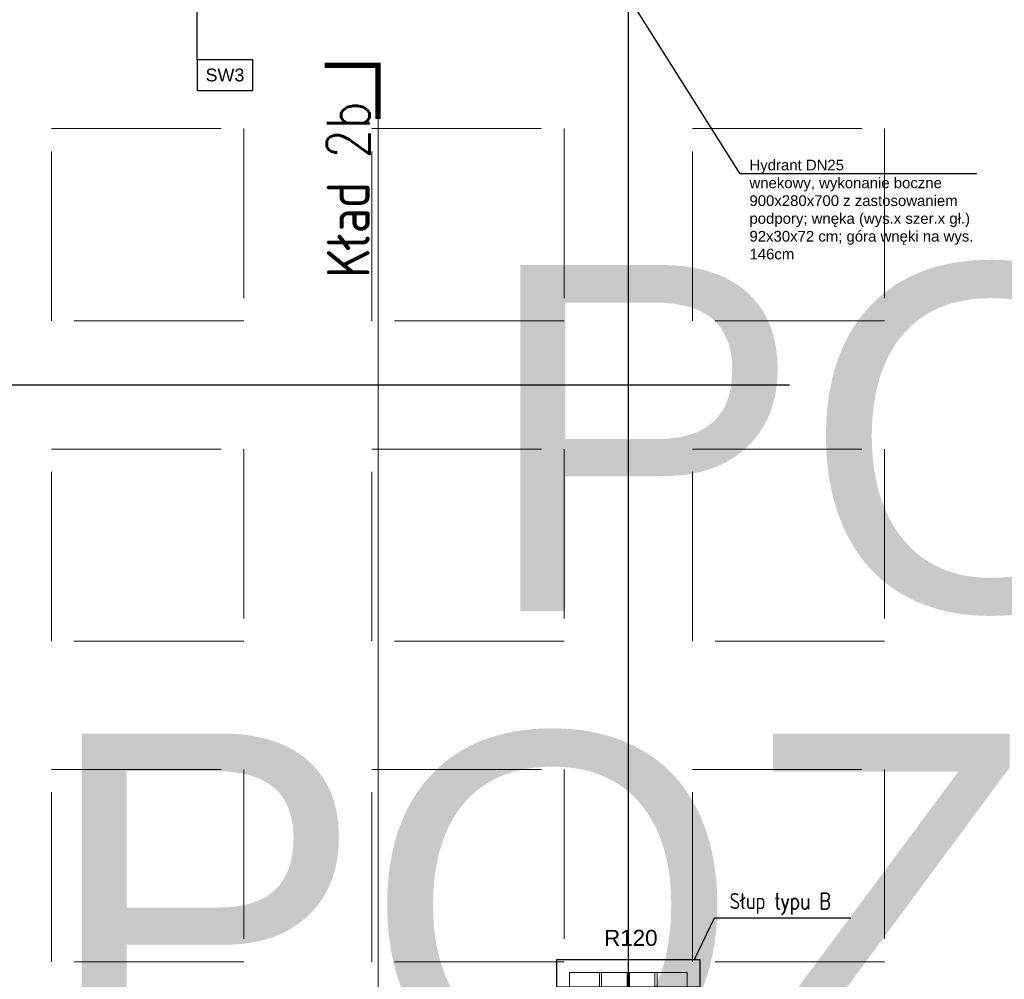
# Model space of a CAD drawing. Header units: centimetres. Extents: x -228435 to 56419, y -89367 to 477256.
# Tile 38 of 53: x -52237 to -43020, y 65435 to 74420. Entities that reach past the tile are written whole.
import ezdxf

# ---------------------------------------------------------------- set-up
doc = ezdxf.new("R2010")
doc.units = ezdxf.units.CM
doc.header["$LTSCALE"] = 50
for name, pattern in [('Kondygnacja -1$0$HIDDEN2', [4.7625, 3.175, -1.5875]), ('Obudowy i okł. słupów$0$HIDDEN', [9.525, 6.35, -3.175]), ('Osie rzutów$0$DASHDOT2', [12.7, 6.35, -3.175, 0, -3.175]), ('SU Lampy kwadratowe  -1$0$HIDDENX2', [19.05, 12.7, -6.35])]:
    doc.linetypes.add(name, pattern=pattern)
doc.layers.get('0').update_dxf_attribs({"color": 8})
for name, color, linetype in [('bgde-tekst', 7, 'Continuous'), ('bgde_ opis hydranty', 8, 'Continuous'), ('Kondygnacja -1$0$ARCH_INFO_KŁADY ŚCIAN', 8, 'Kondygnacja -1$0$HIDDEN2'), ('Kondygnacja -1$0$ARCH_INFO_ODPORNOŚĆ OGNIOWA', 8, 'Continuous'), ('Kondygnacja -1$0$ARCH_INFO_OPISY', 8, 'Continuous'), ('Kondygnacja -1$0$ARCH_INFO_OPISY_PRZEGRODY', 8, 'Continuous'), ('Kondygnacja -1$0$ARCH_OKŁADZINA', 8, 'Continuous'), ('Obudowy i okł. słupów$0$ARCH_GK', 8, 'Continuous'), ('Obudowy i okł. słupów$0$ARCH_PROFILE', 8, 'Continuous'), ('Obudowy i okł. słupów$0$ARCH_SŁUPY', 8, 'Continuous'), ('Osie rzutów$0$ARCH_INFO_OSIE_IST', 8, 'Osie rzutów$0$DASHDOT2')]:
    doc.layers.add(name, color=color, linetype=linetype)
for name, color, linetype, lineweight in [('Obudowy i okł. słupów$0$ARCH_hatch', 8, 'Continuous', 13), ('Obudowy i okł. słupów$0$ARCH_WIDOK', 8, 'Continuous', 13), ('SU Lampy kwadratowe  -1$0$ARCH_SUFITY_PODWIESZANE', 8, 'SU Lampy kwadratowe  -1$0$HIDDENX2', 9)]:
    doc.layers.add(name, color=color, linetype=linetype, lineweight=lineweight)
doc.styles.add('Arial', font='ARIAL.TTF')
doc.styles.add('Kondygnacja -1$0$Arial', font='ARIAL.TTF')
doc.styles.add('Kondygnacja -1$0$ROMANS-50-CM', font='romans.shx', dxfattribs={"width": 0.8, "height": 10})
doc.styles.add('Kondygnacja -1$0$Standard', font='txt')
doc.dimstyles.new('Kondygnacja -1$0$ISO-25', dxfattribs={"dimtxt": 2.5, "dimasz": 2.5, "dimexe": 1.25, "dimexo": 0.625, "dimtad": 1, "dimtxsty": 'Kondygnacja -1$0$Standard', "dimcen": 2.5, "dimadec": 0, "dimazin": 0, "dimtfac": 1, "dimtmove": 0, "dimatfit": 3, "dimfxl": 0, "dimarcsym": 0})
pattern_1 = [(45, (-1197.3117, -3238.4858), (-0.6735192, 0.6735192), [])]

# ---------------------------------------------------------------- blocks, each defined once
blk = doc.blocks.new('Kondygnacja -1$0$_Dot')
at = {"color": 0, "linetype": 'ByBlock', "lineweight": -2}
blk.add_line((-0.5, 0), (-1, 0), dxfattribs=at)
at = {"color": 0, "linetype": 'ByBlock', "const_width": 0.5}
blk.add_lwpolyline([(-0.25, 0, 1), (0.25, 0, 1)], format="xyb", close=True, dxfattribs=at)
blk = doc.blocks.new('Kondygnacja -1$0$Linie kładów ścian')
at = {"layer": 'Kondygnacja -1$0$ARCH_INFO_KŁADY ŚCIAN', "linetype": 'Continuous', "const_width": 5}
blk.add_lwpolyline([(7175.8, 11899.16), (7225.8, 11899.16), (7225.8, 11849.16)], dxfattribs=at)
at = {"layer": 'Kondygnacja -1$0$ARCH_INFO_KŁADY ŚCIAN', "ltscale": 10, "const_width": 1}
blk.add_lwpolyline([(7225.8, 5020.95), (7225.8, 11899.16)], dxfattribs=at)
at = {"layer": 'Kondygnacja -1$0$ARCH_INFO_KŁADY ŚCIAN', "insert": (7177.85, 11700.2), "char_height": 40, "width": 626.5327, "attachment_point": 1, "rotation": 90, "style": 'Kondygnacja -1$0$ROMANS-50-CM'}
blk.add_mtext('Kład 2b', dxfattribs=at)
blk = doc.blocks.new('SŁUPB')
at = {"layer": 'Obudowy i okł. słupów$0$ARCH_hatch'}
h = blk.add_hatch(dxfattribs=at)
h.set_pattern_fill('AR-CONC', color=256, scale=0.01, style=0)
h.set_pattern_definition([(50, (-6122.4999, -5672.6805), (1.8218467, -0.15939086), [0.1905, -2.0955]), (355, (-6122.5, -5672.6805), (-0.35242826, 1.91056643), [0.1524, -1.6764]), (100.451, (-6122.3481, -5672.6938), (1.469425, 1.75116688), [0.1619, -1.7809]), (46.1842, (-6122.5, -5672.1725), (2.7107904, -0.4204233), [0.28575, -3.14325]), (96.6356, (-6122.274, -5672.2076), (2.37404234, 2.4742556), [0.24285, -2.67135]), (351.184, (-6122.5, -5672.1725), (2.3740461, 2.4742512), [0.2286, -2.5146]), (21, (-6122.2459, -5672.2995), (1.5161488, -1.02265519), [0.1905, -2.0955]), (326, (-6122.246, -5672.2995), (0.6180203, 1.84187966), [0.1524, -1.6764]), (71.4514, (-6122.1196, -5672.3848), (2.1341649, 0.81922858), [0.1619, -1.7809]), (37.5, (-6122.4999, -5672.68053), (0.03088603, 0.84555039), [0, -1.65608, 0, -1.7018, 0, -1.68275]), (7.5, (-6122.4999, -5672.6805), (0.668196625, 1.00180575), [0, -0.97028, 0, -1.61798, 0, -0.64135]), (327.5, (-6123.06634, -5672.68053), (1.35590595, -0.05728744), [0, -0.635, 0, -1.9812, 0, -2.6289]), (317.5, (-6123.3203, -5672.6805), (1.48129181, 0.25426491), [0, -0.8255, 0, -1.31572, 0, -1.8669])])
h.paths.add_polyline_path([(5.29, 24.75, 0.520567), (2.38, 24.87, 0.520567), (-2.34, 24.75, 0.520567), (-4.02, 24.64, 0.520567), (-8.73, 24.42, 0.285796), (-15.24, 24.98, 0.202697), (-19.83, 25.09, 0.274624), (-22.11, 24.74, 0.533752), (-22.97, 25.5, 0.408944), (-24.43, 26.21, 0.520567), (-27.57, 26.44, 0.520567), (-28.7, 26.55, 0.520567), (-29.93, 26.1, 0.520567), (-30.6, 24.64, 0.520567), (-30.49, 23.18, 0.520567), (-30.04, 21.39, 0.520567), (-30.38, 19.26, 0.278554), (-30.43, 14.97, 0.142249), (-30.6, 8.13, 0.250934), (-29.48, 0, 0.130012), (-30.61, -12.97, 0.520567), (-29.94, -16.9, 0.520567), (-30.05, -20.6, 0.425813), (-30.29, -25.08, 0.733465), (-29.94, -27.5, 2.355544), (-29.02, -28.26, 0.517441), (-25.55, -29.24, 0.520567), (-23.87, -29.01, 0.520567), (-22.75, -27.78, 0.520567), (-20.28, -27.22, 0.520567), (-15.9, -27.55, 0.520567), (-13.21, -27.33, 0.520567), (-8.73, -27.33, 0.520567), (-6.37, -26.99, 0.520567), (-3.34, -26.88, 0.520567), (2.72, -26.99, 0.692648), (7.93, -27.17, 0.289077), (15.08, -27.78, 0.407009), (20.01, -27.78, 0.334558), (21.95, -28.23, 0.771464), (24.04, -28.99, 0.387636), (27.16, -28.8, 0.697607), (29.77, -28.7, 0.924349), (30.78, -27.56, 0.520567), (30.22, -24.64, 0.520567), (30.11, -20.81, 0.520567), (30.22, -17.79, 0.520567), (30.33, -14.42, 0.41985), (30.11, -10.16, 0.520567), (30.22, -7.92, 0.520567), (30.56, -4.22, 0.174213), (30.78, -0.38, 0.25847), (30.67, 4.1, 0.520567), (30.67, 6.12, 0.520567), (30.78, 8.14, 0.400753), (30.3, 12.74, 0.177412), (30.42, 20.02, 0.420526), (30.42, 23.27, 0.669755), (30.05, 25.61, 0.56093), (26.92, 25.84, 0.282102), (23.44, 26.26, 0.753336), (22.15, 25.78, 0.137258), (22, 24.75, 0.617264), (19.67, 24.42, 0.520567), (16.98, 24.75, 0.520567), (12.61, 24.98, 0.274044)])
h.paths.add_polyline_path([(25, 22.5), (25, 23.5), (27, 23.5), (27, -26.5), (25, -26.5), (25, -25.5), (-25, -25.5), (-25, -26.5), (-27, -26.5), (-27, 23.5), (-25, 23.5), (-25, 22.5)], flags=16)
at = {"layer": 'Obudowy i okł. słupów$0$ARCH_SŁUPY', "lineweight": 40}
h = blk.add_hatch(dxfattribs=at)
h.set_pattern_fill('ANSI31', color=256, scale=0.3, style=0)
h.set_pattern_definition(pattern_1)
h.paths.add_polyline_path([(-27, 23.5), (-27, -26.5), (-25, -26.5), (-25, 23.5)])
h = blk.add_hatch(dxfattribs=at)
h.set_pattern_fill('ANSI31', color=256, scale=0.3, style=0)
h.set_pattern_definition(pattern_1)
h.paths.add_polyline_path([(25, 19.5), (25, 22.5), (-25, 22.5), (-25, 19.5)])
h = blk.add_hatch(dxfattribs=at)
h.set_pattern_fill('ANSI31', color=256, scale=0.3, style=0)
h.set_pattern_definition(pattern_1)
h.paths.add_polyline_path([(27, -26.5), (27, 23.5), (25, 23.5), (25, -26.5)])
h = blk.add_hatch(dxfattribs=at)
h.set_pattern_fill('ANSI31', color=256, scale=0.3, style=0)
h.set_pattern_definition(pattern_1)
h.paths.add_polyline_path([(25, -3), (25, 0), (-25, 0), (-25, -3)])
h = blk.add_hatch(dxfattribs=at)
h.set_pattern_fill('ANSI31', color=256, scale=0.3, style=0)
h.set_pattern_definition(pattern_1)
h.paths.add_polyline_path([(25, -25.5), (25, -22.5), (-25, -22.5), (-25, -25.5)])
at = {"layer": 'Obudowy i okł. słupów$0$ARCH_GK'}
for points in [[(-35.5, -37), (-35.5, 34)], [(-35.5, 34), (35.5, 34)], [(-35.5, 32.75), (34.25, 32.75)], [(-34.25, -37), (-34.25, 32.75)], [(34.25, -35.75), (34.25, 34)], [(35.5, -37), (35.5, 34)], [(-34.25, -35.75), (35.5, -35.75)], [(-35.5, -37), (35.5, -37)]]:
    blk.add_lwpolyline(points, dxfattribs=at)
for points in [[(34.25, 34), (-35.5, 34), (-35.5, 32.75), (34.25, 32.75)], [(-35.5, 32.75), (-34.25, 32.75), (-34.25, -37), (-35.5, -37)], [(35.5, -35.75), (34.25, -35.75), (34.25, 34), (35.5, 34)], [(-34.25, -37), (35.5, -37), (35.5, -35.75), (-34.25, -35.75)]]:
    blk.add_lwpolyline(points, close=True, dxfattribs=at)
at = {"layer": 'Obudowy i okł. słupów$0$ARCH_hatch'}
blk.add_lwpolyline([(-29.48, 0, -0.250934), (-30.6, 8.13, -0.142249), (-30.43, 14.97, -0.278554), (-30.38, 19.26, -0.520567), (-30.04, 21.39, -0.520567), (-30.49, 23.18, -0.520567), (-30.6, 24.64, -0.520567), (-29.93, 26.1, -0.520567), (-28.7, 26.55, -0.520567), (-27.57, 26.44, -0.520567), (-24.43, 26.21, -0.408944), (-22.97, 25.5, -0.533752), (-22.11, 24.74, -0.274624), (-19.83, 25.09, -0.202697), (-15.24, 24.98, -0.285796), (-8.73, 24.42, -0.520567), (-4.02, 24.64, -0.520567), (-2.34, 24.75, -0.520567), (2.38, 24.87, -0.520567), (5.29, 24.75, -0.274044), (12.61, 24.98, -0.520567), (16.98, 24.75, -0.520567), (19.67, 24.42, -0.617264), (22, 24.75, -0.137258), (22.15, 25.78, -0.753336), (23.44, 26.26, -0.282102), (26.92, 25.84, -0.56093), (30.05, 25.61, -0.669755), (30.42, 23.27, -0.420526), (30.42, 20.02, -0.177412), (30.3, 12.74, -0.400753), (30.78, 8.14, -0.520567), (30.67, 6.12, -0.520567), (30.67, 4.1, -0.25847), (30.78, -0.38, -0.174213), (30.56, -4.22, -0.520567), (30.22, -7.92, -0.520567), (30.11, -10.16, -0.41985), (30.33, -14.42, -0.520567), (30.22, -17.79, -0.520567), (30.11, -20.81, -0.520567), (30.22, -24.64, -0.520567), (30.78, -27.56, -0.924349), (29.77, -28.7, -0.697607), (27.16, -28.8, -0.387636), (24.04, -28.99, -0.771464), (21.95, -28.23, -0.334558), (20.01, -27.78, -0.407009), (15.08, -27.78, -0.289077), (7.93, -27.17, -0.692648), (2.72, -26.99, -0.520567), (-3.34, -26.88, -0.520567), (-6.37, -26.99, -0.520567), (-8.73, -27.33, -0.520567), (-13.21, -27.33, -0.520567), (-15.9, -27.55, -0.520567), (-20.28, -27.22, -0.520567), (-22.75, -27.78, -0.520567), (-23.87, -29.01, -0.520567), (-25.55, -29.24, -0.517441), (-29.02, -28.26, -2.355544), (-29.94, -27.5, -0.733465), (-30.29, -25.08, -0.425813), (-30.05, -20.6, -0.520567), (-29.94, -16.9, -0.520567), (-30.61, -12.97, -0.130012)], format="xyb", close=True, dxfattribs=at)
at = {"layer": 'Obudowy i okł. słupów$0$ARCH_PROFILE'}
for points in [[(-32.66, 32.74), (-32.75, 32.65), (-33.25, 32.65), (-33.35, 32.75), (-34.25, 32.75), (-34.25, 29.02, 1), (-34.2, 29.02), (-34.2, 32.7), (-33.37, 32.7), (-33.27, 32.6), (-32.73, 32.6), (-32.63, 32.7), (-30.87, 32.7), (-30.77, 32.6), (-30.23, 32.6), (-30.13, 32.7), (-29.3, 32.7), (-29.3, 29.02, 1), (-29.25, 29.02), (-29.25, 32.75), (-30.15, 32.75), (-30.25, 32.65), (-30.75, 32.65), (-30.84, 32.74)], [(-29.24, 29.34), (-29.15, 29.25), (-29.15, 28.75), (-29.25, 28.65), (-29.25, 27.75), (-25.53, 27.75, 1), (-25.53, 27.8), (-29.2, 27.8), (-29.2, 28.63), (-29.1, 28.73), (-29.1, 29.27), (-29.2, 29.37), (-29.2, 31.13), (-29.1, 31.23), (-29.1, 31.77), (-29.2, 31.87), (-29.2, 32.7), (-25.53, 32.7, 1), (-25.53, 32.75), (-29.25, 32.75), (-29.25, 31.85), (-29.15, 31.75), (-29.15, 31.25), (-29.24, 31.16)], [(29.24, 29.34), (29.15, 29.25), (29.15, 28.75), (29.25, 28.65), (29.25, 27.75), (25.53, 27.75, -1), (25.53, 27.8), (29.2, 27.8), (29.2, 28.63), (29.1, 28.73), (29.1, 29.27), (29.2, 29.37), (29.2, 31.13), (29.1, 31.23), (29.1, 31.77), (29.2, 31.87), (29.2, 32.7), (25.53, 32.7, -1), (25.53, 32.75), (29.25, 32.75), (29.25, 31.85), (29.15, 31.75), (29.15, 31.25), (29.24, 31.16)], [(32.66, 32.74), (32.75, 32.65), (33.25, 32.65), (33.35, 32.75), (34.25, 32.75), (34.25, 29.02, -1), (34.2, 29.02), (34.2, 32.7), (33.37, 32.7), (33.27, 32.6), (32.73, 32.6), (32.63, 32.7), (30.87, 32.7), (30.77, 32.6), (30.23, 32.6), (30.13, 32.7), (29.3, 32.7), (29.3, 29.02, -1), (29.25, 29.02), (29.25, 32.75), (30.15, 32.75), (30.25, 32.65), (30.75, 32.65), (30.84, 32.74)], [(-32.66, -35.74), (-32.75, -35.65), (-33.25, -35.65), (-33.35, -35.75), (-34.25, -35.75), (-34.25, -32.02, -1), (-34.2, -32.02), (-34.2, -35.7), (-33.37, -35.7), (-33.27, -35.6), (-32.73, -35.6), (-32.63, -35.7), (-30.87, -35.7), (-30.77, -35.6), (-30.23, -35.6), (-30.13, -35.7), (-29.3, -35.7), (-29.3, -32.02, -1), (-29.25, -32.02), (-29.25, -35.75), (-30.15, -35.75), (-30.25, -35.65), (-30.75, -35.65), (-30.84, -35.74)], [(-29.24, -32.34), (-29.15, -32.25), (-29.15, -31.75), (-29.25, -31.65), (-29.25, -30.75), (-25.53, -30.75, -1), (-25.53, -30.8), (-29.2, -30.8), (-29.2, -31.63), (-29.1, -31.73), (-29.1, -32.27), (-29.2, -32.37), (-29.2, -34.13), (-29.1, -34.23), (-29.1, -34.77), (-29.2, -34.87), (-29.2, -35.7), (-25.53, -35.7, -1), (-25.53, -35.75), (-29.25, -35.75), (-29.25, -34.85), (-29.15, -34.75), (-29.15, -34.25), (-29.24, -34.16)], [(29.24, -32.34), (29.15, -32.25), (29.15, -31.75), (29.25, -31.65), (29.25, -30.75), (25.53, -30.75, 1), (25.53, -30.8), (29.2, -30.8), (29.2, -31.63), (29.1, -31.73), (29.1, -32.27), (29.2, -32.37), (29.2, -34.13), (29.1, -34.23), (29.1, -34.77), (29.2, -34.87), (29.2, -35.7), (25.53, -35.7, 1), (25.53, -35.75), (29.25, -35.75), (29.25, -34.85), (29.15, -34.75), (29.15, -34.25), (29.24, -34.16)], [(32.66, -35.74), (32.75, -35.65), (33.25, -35.65), (33.35, -35.75), (34.25, -35.75), (34.25, -32.02, 1), (34.2, -32.02), (34.2, -35.7), (33.37, -35.7), (33.27, -35.6), (32.73, -35.6), (32.63, -35.7), (30.87, -35.7), (30.77, -35.6), (30.23, -35.6), (30.13, -35.7), (29.3, -35.7), (29.3, -32.02, 1), (29.25, -32.02), (29.25, -35.75), (30.15, -35.75), (30.25, -35.65), (30.75, -35.65), (30.84, -35.74)]]:
    blk.add_lwpolyline(points, format="xyb", close=True, dxfattribs=at)
for points in [[(-29.25, -35.75), (-29.25, 32.75)], [(-29.25, 27.75), (29.25, 27.75)], [(29.25, -35.75), (29.25, 32.75)], [(29.25, -35.75), (29.25, 32.75)], [(-29.25, -30.75), (29.25, -30.75)]]:
    blk.add_lwpolyline(points, dxfattribs=at)
at = {"layer": 'Obudowy i okł. słupów$0$ARCH_SŁUPY', "lineweight": 40}
for p, q in [((-25, 0), (25, 0)), ((25, -3), (-25, -3))]:
    blk.add_line(p, q, dxfattribs=at)
for points in [[(-27, 23.5), (-25, 23.5), (-25, -26.5), (-27, -26.5)], [(25, 23.5), (27, 23.5), (27, -26.5), (25, -26.5)]]:
    blk.add_lwpolyline(points, close=True, dxfattribs=at)
for points in [[(25, 22.5), (-25, 22.5)], [(-25, 19.5), (25, 19.5)], [(25, -22.5), (-25, -22.5)], [(-25, -25.5), (25, -25.5)]]:
    blk.add_lwpolyline(points, dxfattribs=at)
at = {"layer": 'Obudowy i okł. słupów$0$ARCH_WIDOK', "linetype": 'Obudowy i okł. słupów$0$HIDDEN'}
blk.add_lwpolyline([(55, 48.5), (55, -51.5), (-55, -51.5), (-55, 48.5)], close=True, dxfattribs=at)
for points in [[(-27, 48.5), (-27, 23.5)], [(-25, 48.5), (-25, 23.5)], [(-1, 48.5), (-1, 22.5)], [(1, 48.5), (1, 22.5)], [(25, 48.5), (25, 23.5)], [(27, 48.5), (27, 23.5)], [(-55, 22.5), (-27, 22.5)], [(-55, 19.5), (-27, 19.5)], [(27.5, 22.5), (55, 22.5)], [(27.5, 19.5), (55, 19.5)], [(-55, 0), (-27, 0)], [(27.5, 0), (55, 0)], [(-55, -3), (-27, -3)], [(27.5, -3), (55, -3)], [(-55, -22.5), (-27, -22.5)], [(-55, -25.5), (-27, -25.5)], [(-27, -26.5), (-27, -51.5)], [(-25, -26.5), (-25, -51.5)], [(-1, -25.5), (-1, -51.5)], [(0.99, -25.5), (0.99, -51.5)], [(25, -26.5), (25, -51.5)], [(27, -26.5), (27, -51.5)], [(27.5, -22.5), (55, -22.5)], [(27.5, -25.5), (55, -25.5)]]:
    blk.add_lwpolyline(points, dxfattribs=at)
blk = doc.blocks.new('Osie rzutów')
at = {"layer": 'Osie rzutów$0$ARCH_INFO_OSIE_IST', "ltscale": 10}
for p, q in [((7460, 12510), (7460, 4623.26)), ((4436.04, 11600), (13655, 11600))]:
    blk.add_line(p, q, dxfattribs=at)

msp = doc.modelspace()

# ---------------------------------------------------------------- linework, layer by layer
at = {"layer": 'bgde_ opis hydranty', "ltscale": 1.5}
msp.add_lwpolyline([(-43278.605, 72975.847), (-45493.38, 72975.847), (-46490, 74560)], dxfattribs=at)
at = {"layer": 'Kondygnacja -1$0$ARCH_INFO_OPISY_PRZEGRODY'}
msp.add_lwpolyline([(-50575.232, 74045.533), (-50575.232, 74956.18)], dxfattribs=at)
msp.add_lwpolyline([(-50575.232, 73757.533), (-50055.232, 73757.533), (-50055.232, 74045.533), (-50575.232, 74045.533), (-50575.232, 73757.533)], close=True, dxfattribs=at)
at = {"layer": 'Kondygnacja -1$0$ARCH_OKŁADZINA'}
msp.add_lwpolyline([(-47210, 65620), (-45870, 65620), (-45870, 65360), (-47210, 65360)], close=True, dxfattribs=at)
at = {"layer": 'SU Lampy kwadratowe  -1$0$ARCH_SUFITY_PODWIESZANE', "ltscale": 2.5}
for points in [[(-51940, 73400), (-50140, 73400), (-50140, 71600), (-51940, 71600)], [(-48940, 73400), (-47140, 73400), (-47140, 71600), (-48940, 71600)], [(-45940, 73400), (-44140, 73400), (-44140, 71600), (-45940, 71600)], [(-51940, 70400), (-50140, 70400), (-50140, 68600), (-51940, 68600)], [(-48940, 70400), (-47140, 70400), (-47140, 68600), (-48940, 68600)], [(-45940, 70400), (-44140, 70400), (-44140, 68600), (-45940, 68600)], [(-51940, 67400), (-50140, 67400), (-50140, 65600), (-51940, 65600)], [(-48940, 67400), (-47140, 67400), (-47140, 65600), (-48940, 65600)], [(-45940, 67400), (-44140, 67400), (-44140, 65600), (-45940, 65600)]]:
    msp.add_lwpolyline(points, close=True, dxfattribs=at)

# ---------------------------------------------------------------- block references
at = {"xscale": 10, "yscale": 10, "zscale": 10}
msp.add_blockref('SŁUPB', (-46540, 65015), dxfattribs=at)
at = {"layer": 'Kondygnacja -1$0$ARCH_INFO_KŁADY ŚCIAN', "xscale": 10, "yscale": 10, "zscale": 10}
msp.add_blockref('Kondygnacja -1$0$Linie kładów ścian', (-121140, -45000), dxfattribs=at)
at = {"layer": 'Osie rzutów$0$ARCH_INFO_OSIE_IST', "xscale": 10, "yscale": 10, "zscale": 10}
msp.add_blockref('Osie rzutów', (-121140, -45000), dxfattribs=at)

# ---------------------------------------------------------------- texts
at = {"layer": 'bgde-tekst', "color": 5, "style": 'Arial'}
msp.add_text('POZIOM B (0)', height=3240, dxfattribs=at).set_placement((-47922.224, 68883.608, -274269.189))
at = {"layer": 'bgde-tekst', "color": 1, "style": 'Arial'}
msp.add_text('POZIOM A (-0,5)', height=3240, dxfattribs=at).set_placement((-52029.327, 64496.579, -274269.189))
at = {"layer": 'bgde_ opis hydranty', "ltscale": 1.5, "insert": (-45405.605, 73109.184, 9417), "char_height": 100, "width": 2150.05317, "attachment_point": 1, "style": 'Arial'}
msp.add_mtext('Hydrant DN25\\Pwnekowy, wykonanie boczne 900x280x700 z zastosowaniem podpory; wnęka (wys.x szer.x gł.) 92x30x72 cm; góra wnęki na wys. 146cm', dxfattribs=at)
at = {"layer": 'Kondygnacja -1$0$ARCH_INFO_ODPORNOŚĆ OGNIOWA', "insert": (-46516.217, 65946.874), "char_height": 150, "width": 533.32525, "attachment_point": 5, "style": 'Kondygnacja -1$0$Arial'}
msp.add_mtext('\\PR120', dxfattribs=at)
at = {"layer": 'Kondygnacja -1$0$ARCH_INFO_OPISY', "insert": (-45591.256, 66242.79), "char_height": 150, "width": 6265.3268, "attachment_point": 1, "style": 'Kondygnacja -1$0$ROMANS-50-CM'}
msp.add_mtext('Słup typu B', dxfattribs=at)
at = {"layer": 'Kondygnacja -1$0$ARCH_INFO_OPISY_PRZEGRODY', "insert": (-50315.232, 73901.533), "char_height": 120, "width": 520, "attachment_point": 5, "style": 'Kondygnacja -1$0$Arial'}
msp.add_mtext('SW3', dxfattribs=at)

# ---------------------------------------------------------------- leaders
at = {"layer": 'Kondygnacja -1$0$ARCH_INFO_OPISY'}
msp.add_leader([(-45920, 65620), (-45731.835, 66010.059), (-44458.137, 66010.059)], dimstyle='Kondygnacja -1$0$ISO-25', override={"dimscale": 5, "dimasz": 2, "dimtad": 0, "dimldrblk": 'Kondygnacja -1$0$_Dot'}, dxfattribs=at)

doc.saveas('drawing.dxf')
